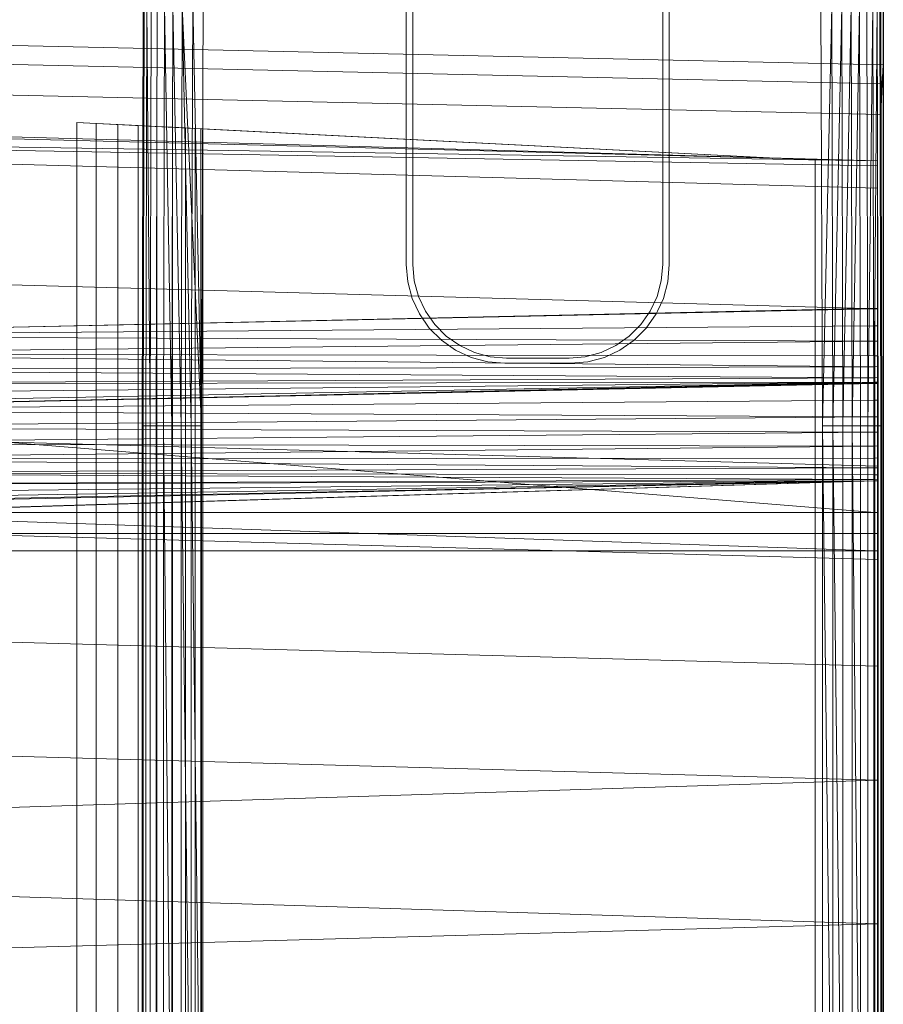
# Model space of a CAD drawing. Header units: metres. Extents: x 391.1 to 427.5, y 12.8 to 28.4.
# Tile 123 of 234: x 406.985 to 407.177, y 26.419 to 26.638. Entities that reach past the tile are written whole.
import ezdxf

# ---------------------------------------------------------------- set-up
doc = ezdxf.new("R2010")
doc.units = ezdxf.units.M
for name, color, linetype, lineweight in [('A-DETL-____-MBND', 7, 'Continuous', 18), ('A-WALL-____-MCUT', 7, 'Continuous', 25), ('A-WALL-____-OTLN', 7, 'Continuous', 25)]:
    doc.layers.add(name, color=color, linetype=linetype, lineweight=lineweight)

# ---------------------------------------------------------------- blocks, each defined once
blk = doc.blocks.new('Family - Evans PA-152028-03_ENLLUMENAT_P0A')
at = {"layer": 'A-WALL-____-MCUT', "color": 253, "true_color": 0xaaaaaa}
blk.add_line((0.85, 0), (1.66046, 0), dxfattribs=at)
at = {"layer": 'A-WALL-____-OTLN', "color": 253, "lineweight": 18, "true_color": 0xaaaaaa}
blk.add_line((0, 0), (1.66046, 0), dxfattribs=at)
at = {"layer": 'A-WALL-____-OTLN', "color": 253, "true_color": 0xaaaaaa}
blk.add_line((0.85, 0), (1.66046, 0), dxfattribs=at)
blk = doc.blocks.new('Family - Inodor PA-152140-03_ENLLUMENAT_P0A')
at = {"layer": 'A-DETL-____-MBND', "color": 253, "true_color": 0xaaaaaa}
for p, q in [((0.62265, 0.40281), (0.62265, 0.33079)), ((0.67833, 0.33079), (0.67833, 0.40281)), ((0.62265, 0.33079), (0.62265, 0.39149)), ((0.67833, 0.39144), (0.67833, 0.33079)), ((0.56238, 0.29485), (0.56258, 0.38826)), ((0.56258, 0.38826), (0.56238, 0.29485)), ((0.56278, 0.38826), (0.56258, 0.29485)), ((0.56258, 0.01465), (0.56258, 0.38826)), ((0.56258, 0.01465), (0.56258, 0.38826)), ((0.56278, 0.38826), (0.56258, 0.29485)), ((0.56278, 0.38826), (0.56258, 0.29485)), ((0.56258, 0.29485), (0.56258, 0.38826)), ((0.56258, 0.38826), (0.56258, 0.29485)), ((0.56338, 0.38826), (0.56318, 0.29485)), ((0.56338, 0.38826), (0.56318, 0.29485)), ((0.56338, 0.38826), (0.56318, 0.29485)), ((0.56415, 0.29485), (0.56338, 0.38826)), ((0.56338, 0.38826), (0.56415, 0.29485)), ((0.56435, 0.38826), (0.56415, 0.29485)), ((0.56435, 0.38826), (0.56415, 0.29485)), ((0.56435, 0.38826), (0.56415, 0.29485)), ((0.56567, 0.38826), (0.56547, 0.29485)), ((0.56567, 0.38826), (0.56547, 0.29485)), ((0.56567, 0.38826), (0.56547, 0.29485)), ((0.5673, 0.38826), (0.5671, 0.29485)), ((0.5673, 0.38826), (0.5671, 0.29485)), ((0.5673, 0.38826), (0.5671, 0.29485)), ((0.56898, 0.29485), (0.5673, 0.38826)), ((0.5673, 0.38826), (0.56898, 0.29485)), ((0.56918, 0.38826), (0.56898, 0.29485)), ((0.56918, 0.38826), (0.56898, 0.29485)), ((0.56918, 0.38826), (0.56898, 0.29485)), ((0.57106, 0.29485), (0.56918, 0.38826)), ((0.56918, 0.38826), (0.57106, 0.29485)), ((0.57126, 0.38826), (0.57106, 0.29485)), ((0.57126, 0.38826), (0.57106, 0.29485)), ((0.57126, 0.38826), (0.57106, 0.29485)), ((0.57556, 0.29485), (0.57126, 0.38826)), ((0.57328, 0.29485), (0.57126, 0.38826)), ((0.57328, 0.29485), (0.57126, 0.38826)), ((0.57126, 0.38826), (0.57328, 0.29485)), ((0.57361, 0.38923), (0.57328, 0.29485)), ((0.57361, 0.38923), (0.57328, 0.29485)), ((0.57556, 0.29485), (0.57361, 0.38923)), ((0.57361, 0.38923), (0.57556, 0.29485)), ((0.57596, 0.38899), (0.57556, 0.29485)), ((0.57596, 0.38899), (0.57556, 0.29485)), ((0.57596, 0.38899), (0.57556, 0.29485)), ((0.62119, 0.38949), (0.62119, 0.35922)), ((0.67979, 0.38917), (0.67979, 0.33073)), ((0.71353, 0.38899), (0.71393, 0.29485)), ((0.71353, 0.38899), (0.71393, 0.29485)), ((0.71393, 0.29485), (0.71353, 0.38899)), ((0.71601, 0.38826), (0.71393, 0.29485)), ((0.71601, 0.38826), (0.71393, 0.29485)), ((0.71601, 0.38826), (0.71393, 0.29485)), ((0.71621, 0.29485), (0.71601, 0.38826)), ((0.71621, 0.29485), (0.71601, 0.38826)), ((0.71601, 0.38826), (0.71621, 0.29485)), ((0.71823, 0.38826), (0.71621, 0.29485)), ((0.71823, 0.38826), (0.71621, 0.29485)), ((0.71843, 0.29485), (0.71823, 0.38826)), ((0.71843, 0.29485), (0.71823, 0.38826)), ((0.71823, 0.38826), (0.71843, 0.29485)), ((0.72031, 0.38826), (0.71843, 0.29485)), ((0.72031, 0.38826), (0.71843, 0.29485)), ((0.72051, 0.29485), (0.72031, 0.38826)), ((0.72051, 0.29485), (0.72031, 0.38826)), ((0.72031, 0.38826), (0.72051, 0.29485)), ((0.72219, 0.38826), (0.72051, 0.29485)), ((0.72219, 0.38826), (0.72051, 0.29485)), ((0.72239, 0.29485), (0.72219, 0.38826)), ((0.72239, 0.29485), (0.72219, 0.38826)), ((0.72219, 0.38826), (0.72239, 0.29485)), ((0.72402, 0.29485), (0.72382, 0.38826)), ((0.72402, 0.29485), (0.72382, 0.38826)), ((0.72382, 0.38826), (0.72402, 0.29485)), ((0.72514, 0.38826), (0.72402, 0.29485)), ((0.72514, 0.38826), (0.72402, 0.29485)), ((0.72534, 0.29485), (0.72514, 0.38826)), ((0.72534, 0.29485), (0.72514, 0.38826)), ((0.72514, 0.38826), (0.72534, 0.29485)), ((0.72611, 0.38826), (0.72534, 0.29485)), ((0.72611, 0.38826), (0.72534, 0.29485)), ((0.72631, 0.29485), (0.72611, 0.38826)), ((0.72631, 0.29485), (0.72611, 0.38826)), ((0.72611, 0.38826), (0.72631, 0.29485)), ((0.72691, 0.29485), (0.72671, 0.38826)), ((0.72691, 0.29485), (0.72671, 0.38826)), ((0.72671, 0.38826), (0.72691, 0.29485)), ((0.72691, 0.38826), (0.72711, 0.29485)), ((0.72691, 0.38826), (0.72691, 0.01465)), ((0.72691, 0.38826), (0.72691, 0.01465)), ((0.72691, 0.38826), (0.72691, 0.29485)), ((0.72691, 0.38826), (0.72711, 0.29485)), ((0.72691, 0.38826), (0.72691, 0.29485)), ((0.72747, 0.37522), (0.40793, 0.38234)), ((0.72747, 0.37522), (0.40793, 0.38234)), ((0.72725, 0.371), (0.40776, 0.37812)), ((0.72725, 0.371), (0.40776, 0.37812)), ((0.72725, 0.371), (0.72747, 0.37522)), ((0.72747, 0.37522), (0.72725, 0.371)), ((0.72747, 0.371), (0.72747, 0.37522)), ((0.72747, 0.37522), (0.72747, 0.371)), ((0.72691, 0.36417), (0.40749, 0.37128)), ((0.72691, 0.36417), (0.40749, 0.37128)), ((0.72691, 0.36417), (0.72725, 0.371)), ((0.72725, 0.371), (0.72691, 0.36417)), ((0.72747, 0.371), (0.72747, 0.36417)), ((0.72747, 0.36417), (0.72747, 0.371)), ((0.21652, 0.36797), (0.7262, 0.35389)), ((0.7262, 0.35389), (0.21652, 0.36678)), ((0.72691, 0.03582), (0.72691, 0.36417)), ((0.72691, 0.36417), (0.72691, 0.03582)), ((0.72747, 0.36417), (0.72747, 0.03582)), ((0.72747, 0.03582), (0.72747, 0.36417)), ((0.55211, 0.36218), (0.54781, 0.3624)), ((0.54781, 0.3624), (0.54781, 0.04228)), ((0.54781, 0.3624), (0.71226, 0.35403)), ((0.55211, 0.04249), (0.55211, 0.36218)), ((0.55695, 0.36194), (0.55211, 0.36218)), ((0.55695, 0.04274), (0.55695, 0.36194)), ((0.56149, 0.36171), (0.55695, 0.36194)), ((0.7262, 0.35389), (0.21652, 0.36184)), ((0.7262, 0.35271), (0.21652, 0.36184)), ((0.7262, 0.34776), (0.21652, 0.36184)), ((0.56149, 0.04297), (0.56149, 0.36171)), ((0.56559, 0.3615), (0.56149, 0.36171)), ((0.5656, 0.04318), (0.56559, 0.3615)), ((0.56914, 0.36132), (0.56559, 0.3615)), ((0.56914, 0.04336), (0.56914, 0.36132)), ((0.57201, 0.36117), (0.56914, 0.36132)), ((0.57201, 0.04351), (0.57201, 0.36117)), ((0.57413, 0.36106), (0.57201, 0.36117)), ((0.57413, 0.04361), (0.57413, 0.36106)), ((0.57542, 0.361), (0.57413, 0.36106)), ((0.57542, 0.04368), (0.57542, 0.361)), ((0.57586, 0.36098), (0.57542, 0.361)), ((0.57586, 0.0437), (0.57586, 0.36098)), ((0.71226, 0.35403), (0.57586, 0.36098)), ((0.62119, 0.35922), (0.62119, 0.35813)), ((0.62119, 0.35813), (0.62119, 0.33073)), ((0.71226, 0.05064), (0.71226, 0.35403)), ((0.71226, 0.05064), (0.71226, 0.35403)), ((0.7262, 0.35389), (0.7262, 0.35271)), ((0.7262, 0.35271), (0.7262, 0.34776)), ((0.7262, 0.34776), (0.7262, 0.32087)), ((0.7262, 0.32087), (0.21652, 0.33495)), ((0.62119, 0.33073), (0.62152, 0.32692)), ((0.62265, 0.33079), (0.62297, 0.32716)), ((0.62297, 0.32716), (0.62265, 0.33079)), ((0.67801, 0.32716), (0.67833, 0.33079)), ((0.67833, 0.33079), (0.67801, 0.32716)), ((0.67979, 0.33073), (0.67946, 0.32692)), ((0.62251, 0.32322), (0.62152, 0.32692)), ((0.62297, 0.32716), (0.62391, 0.32365)), ((0.62391, 0.32365), (0.62297, 0.32716)), ((0.67707, 0.32365), (0.67801, 0.32716)), ((0.67801, 0.32716), (0.67707, 0.32365)), ((0.67946, 0.32692), (0.67847, 0.32322)), ((0.62251, 0.32322), (0.62413, 0.31974)), ((0.62391, 0.32365), (0.62545, 0.32035)), ((0.62545, 0.32035), (0.62391, 0.32365)), ((0.67553, 0.32035), (0.67707, 0.32365)), ((0.67707, 0.32365), (0.67553, 0.32035)), ((0.67847, 0.32322), (0.67714, 0.32038)), ((0.44565, 0.31489), (0.7262, 0.32102)), ((0.72555, 0.32088), (0.44565, 0.31489)), ((0.72555, 0.32088), (0.44565, 0.31489)), ((0.62545, 0.32035), (0.62754, 0.31737)), ((0.62754, 0.31737), (0.62545, 0.32035)), ((0.67344, 0.31737), (0.67553, 0.32035)), ((0.67553, 0.32035), (0.67344, 0.31737)), ((0.67714, 0.32038), (0.67699, 0.32006)), ((0.72555, 0.32088), (0.7262, 0.3209)), ((0.72555, 0.32088), (0.7262, 0.3209)), ((0.7262, 0.32089), (0.72555, 0.32088)), ((0.72555, 0.32088), (0.7262, 0.32089)), ((0.7262, 0.32088), (0.72555, 0.32088)), ((0.72555, 0.31713), (0.72555, 0.32088)), ((0.7262, 0.32088), (0.72555, 0.32088)), ((0.72555, 0.32088), (0.72555, 0.31713)), ((0.7262, 0.3209), (0.7262, 0.32102)), ((0.7262, 0.32089), (0.7262, 0.3209)), ((0.7262, 0.32088), (0.7262, 0.32089)), ((0.7262, 0.31714), (0.7262, 0.32088)), ((0.7262, 0.32087), (0.7262, 0.28584)), ((0.62413, 0.31974), (0.62633, 0.31661)), ((0.67465, 0.31661), (0.67685, 0.31974)), ((0.67699, 0.32006), (0.67685, 0.31974)), ((0.72555, 0.31713), (0.44565, 0.31489)), ((0.72555, 0.31713), (0.44565, 0.31489)), ((0.62633, 0.31661), (0.62904, 0.3139)), ((0.62754, 0.31737), (0.63011, 0.31479)), ((0.63011, 0.31479), (0.62754, 0.31737)), ((0.67087, 0.31479), (0.67344, 0.31737)), ((0.67344, 0.31737), (0.67087, 0.31479)), ((0.67194, 0.3139), (0.67465, 0.31661)), ((0.7262, 0.31714), (0.72555, 0.31713)), ((0.72555, 0.31713), (0.7262, 0.31714)), ((0.7262, 0.31713), (0.72555, 0.31713)), ((0.7262, 0.31712), (0.72555, 0.31713)), ((0.72555, 0.31713), (0.7262, 0.31713)), ((0.72555, 0.31713), (0.72555, 0.31371)), ((0.72555, 0.31371), (0.72555, 0.31713)), ((0.7262, 0.31712), (0.72555, 0.31713)), ((0.7262, 0.31713), (0.7262, 0.31714)), ((0.7262, 0.31712), (0.7262, 0.31713)), ((0.7262, 0.31371), (0.7262, 0.31712)), ((0.72555, 0.31371), (0.44565, 0.31489)), ((0.44565, 0.31489), (0.72555, 0.31371)), ((0.72555, 0.31371), (0.44566, 0.31079)), ((0.72555, 0.31371), (0.44566, 0.31079)), ((0.62904, 0.3139), (0.63217, 0.3117)), ((0.63011, 0.31479), (0.63309, 0.31271)), ((0.63309, 0.31271), (0.63011, 0.31479)), ((0.66789, 0.31271), (0.67087, 0.31479)), ((0.67087, 0.31479), (0.66789, 0.31271)), ((0.6688, 0.3117), (0.67194, 0.3139)), ((0.7262, 0.31371), (0.72555, 0.31371)), ((0.7262, 0.31371), (0.72555, 0.31371)), ((0.72555, 0.31371), (0.7262, 0.31371)), ((0.72555, 0.31043), (0.72555, 0.31371)), ((0.7262, 0.31371), (0.72555, 0.31371)), ((0.72555, 0.31371), (0.72555, 0.31043)), ((0.7262, 0.31371), (0.7262, 0.31371)), ((0.7262, 0.31044), (0.7262, 0.31371)), ((0.63217, 0.3117), (0.63565, 0.31008)), ((0.63309, 0.31271), (0.63639, 0.31117)), ((0.63639, 0.31117), (0.63309, 0.31271)), ((0.66459, 0.31117), (0.66789, 0.31271)), ((0.66789, 0.31271), (0.66459, 0.31117)), ((0.66533, 0.31008), (0.6688, 0.3117)), ((0.72555, 0.31043), (0.44566, 0.31079)), ((0.44566, 0.31079), (0.72555, 0.31043)), ((0.44566, 0.31079), (0.72555, 0.30799)), ((0.44566, 0.31079), (0.72555, 0.30799)), ((0.63565, 0.31008), (0.63935, 0.30909)), ((0.63639, 0.31117), (0.6399, 0.31023)), ((0.6399, 0.31023), (0.63639, 0.31117)), ((0.6399, 0.31023), (0.64353, 0.30991)), ((0.64353, 0.30991), (0.6399, 0.31023)), ((0.64353, 0.30991), (0.65745, 0.30991)), ((0.65745, 0.30991), (0.64353, 0.30991)), ((0.65745, 0.30991), (0.66107, 0.31023)), ((0.66107, 0.31023), (0.65745, 0.30991)), ((0.66107, 0.31023), (0.66459, 0.31117)), ((0.66459, 0.31117), (0.66107, 0.31023)), ((0.66163, 0.30909), (0.66533, 0.31008)), ((0.7262, 0.31044), (0.72555, 0.31043)), ((0.7262, 0.31044), (0.72555, 0.31043)), ((0.72555, 0.30799), (0.72555, 0.31043)), ((0.72555, 0.31043), (0.72555, 0.30799)), ((0.7262, 0.30801), (0.7262, 0.31044)), ((0.72555, 0.30799), (0.44566, 0.30737)), ((0.72555, 0.30799), (0.44566, 0.30737)), ((0.72555, 0.30554), (0.44566, 0.30737)), ((0.44566, 0.30737), (0.72555, 0.30554)), ((0.63935, 0.30909), (0.64316, 0.30876)), ((0.64316, 0.30876), (0.65781, 0.30876)), ((0.65781, 0.30876), (0.66163, 0.30909)), ((0.7262, 0.30801), (0.72555, 0.30799)), ((0.7262, 0.30801), (0.72555, 0.30799)), ((0.72555, 0.30554), (0.72555, 0.30799)), ((0.72555, 0.30799), (0.72555, 0.30554)), ((0.7262, 0.30557), (0.7262, 0.30801)), ((0.72555, 0.30554), (0.44566, 0.30409)), ((0.72555, 0.30554), (0.44566, 0.30409)), ((0.7262, 0.30557), (0.72555, 0.30554)), ((0.7262, 0.30557), (0.72555, 0.30554)), ((0.72555, 0.30454), (0.72555, 0.30554)), ((0.72555, 0.30554), (0.72555, 0.30454)), ((0.7262, 0.30457), (0.7262, 0.30557)), ((0.72555, 0.30454), (0.44566, 0.30409)), ((0.72555, 0.30454), (0.44566, 0.30165)), ((0.72555, 0.30454), (0.44566, 0.30409)), ((0.72555, 0.30454), (0.44566, 0.2992)), ((0.72555, 0.30454), (0.44566, 0.30165)), ((0.72555, 0.30454), (0.44566, 0.2992)), ((0.44571, 0.29829), (0.7262, 0.30443)), ((0.7256, 0.30429), (0.44571, 0.29829)), ((0.7256, 0.30429), (0.44571, 0.29829)), ((0.72555, 0.30454), (0.44572, 0.2982)), ((0.72555, 0.30454), (0.44572, 0.2982)), ((0.7262, 0.30457), (0.72555, 0.30454)), ((0.72555, 0.30454), (0.7262, 0.30457)), ((0.7262, 0.30446), (0.72555, 0.30454)), ((0.72555, 0.30454), (0.72561, 0.27553)), ((0.72561, 0.27553), (0.72555, 0.30454)), ((0.7262, 0.30446), (0.72555, 0.30454)), ((0.7256, 0.30429), (0.7262, 0.30433)), ((0.7256, 0.30429), (0.7262, 0.30433)), ((0.7262, 0.30431), (0.7256, 0.30429)), ((0.7256, 0.30429), (0.7262, 0.30431)), ((0.7262, 0.3043), (0.7256, 0.30429)), ((0.7256, 0.30429), (0.7262, 0.3043)), ((0.7262, 0.30429), (0.7256, 0.30429)), ((0.7256, 0.30052), (0.7256, 0.30429)), ((0.7262, 0.30429), (0.7256, 0.30429)), ((0.7256, 0.30429), (0.7256, 0.30052)), ((0.7262, 0.30446), (0.7262, 0.30457)), ((0.7262, 0.27556), (0.7262, 0.30446)), ((0.7262, 0.30433), (0.7262, 0.30443)), ((0.7262, 0.30431), (0.7262, 0.30433)), ((0.7262, 0.3043), (0.7262, 0.30431)), ((0.7262, 0.30429), (0.7262, 0.3043)), ((0.7262, 0.30053), (0.7262, 0.30429)), ((0.7256, 0.30052), (0.44571, 0.29829)), ((0.7256, 0.30052), (0.44571, 0.29829)), ((0.7262, 0.30053), (0.7256, 0.30052)), ((0.7256, 0.30052), (0.7262, 0.30053)), ((0.7262, 0.30052), (0.7256, 0.30052)), ((0.7256, 0.29687), (0.7256, 0.30052)), ((0.7262, 0.30052), (0.7256, 0.30052)), ((0.7256, 0.30052), (0.7256, 0.29687)), ((0.7262, 0.30052), (0.7262, 0.30053)), ((0.7262, 0.29687), (0.7262, 0.30052)), ((0.7262, 0.28584), (0.21652, 0.29991)), ((0.7256, 0.29687), (0.44571, 0.29829)), ((0.44571, 0.29829), (0.7256, 0.29687)), ((0.7256, 0.29687), (0.44571, 0.29452)), ((0.7256, 0.29687), (0.44571, 0.29452)), ((0.72561, 0.27553), (0.44572, 0.2982)), ((0.44572, 0.2982), (0.72561, 0.27553)), ((0.7262, 0.29687), (0.7256, 0.29687)), ((0.7262, 0.29686), (0.7256, 0.29687)), ((0.7256, 0.29687), (0.7262, 0.29687)), ((0.7262, 0.29686), (0.7256, 0.29687)), ((0.7256, 0.29687), (0.7262, 0.29686)), ((0.7256, 0.29687), (0.7256, 0.29343)), ((0.7256, 0.29343), (0.7256, 0.29687)), ((0.7262, 0.29686), (0.7256, 0.29687)), ((0.7262, 0.29686), (0.7262, 0.29687)), ((0.7262, 0.29686), (0.7262, 0.29686)), ((0.7262, 0.29344), (0.7262, 0.29686)), ((0.7256, 0.29343), (0.44571, 0.29452)), ((0.44571, 0.29452), (0.7256, 0.29343)), ((0.56258, 0.29485), (0.56238, 0.29485)), ((0.56238, 0.10805), (0.56238, 0.29485)), ((0.56258, 0.29485), (0.56238, 0.29485)), ((0.56258, 0.29485), (0.56238, 0.29485)), ((0.56238, 0.29485), (0.56238, 0.10805)), ((0.56318, 0.29485), (0.56258, 0.29485)), ((0.56258, 0.29485), (0.56258, 0.10805)), ((0.56318, 0.29485), (0.56258, 0.29485)), ((0.56318, 0.29485), (0.56258, 0.29485)), ((0.56258, 0.29485), (0.56258, 0.10805)), ((0.56258, 0.29485), (0.56258, 0.10805)), ((0.56415, 0.29485), (0.56318, 0.29485)), ((0.56318, 0.29485), (0.56318, 0.10805)), ((0.56415, 0.29485), (0.56318, 0.29485)), ((0.56415, 0.29485), (0.56318, 0.29485)), ((0.56318, 0.29485), (0.56318, 0.10805)), ((0.56318, 0.29485), (0.56318, 0.10805)), ((0.56547, 0.29485), (0.56415, 0.29485)), ((0.56415, 0.29485), (0.56415, 0.10805)), ((0.56547, 0.29485), (0.56415, 0.29485)), ((0.56547, 0.29485), (0.56415, 0.29485)), ((0.56415, 0.29485), (0.56415, 0.10805)), ((0.56415, 0.29485), (0.56415, 0.10805)), ((0.56547, 0.29485), (0.56547, 0.10805)), ((0.5671, 0.29485), (0.56547, 0.29485)), ((0.5671, 0.29485), (0.56547, 0.29485)), ((0.56547, 0.29485), (0.56547, 0.10805)), ((0.56547, 0.29485), (0.56547, 0.10805)), ((0.5671, 0.29485), (0.5671, 0.10805)), ((0.56898, 0.29485), (0.5671, 0.29485)), ((0.56898, 0.29485), (0.5671, 0.29485)), ((0.56898, 0.10805), (0.5671, 0.29485)), ((0.5671, 0.29485), (0.5671, 0.10805)), ((0.5671, 0.29485), (0.56898, 0.10805)), ((0.5671, 0.29485), (0.5671, 0.10805)), ((0.56898, 0.29485), (0.56898, 0.10805)), ((0.57106, 0.29485), (0.56898, 0.29485)), ((0.57106, 0.29485), (0.56898, 0.29485)), ((0.56898, 0.29485), (0.56898, 0.10805)), ((0.56898, 0.29485), (0.56898, 0.10805)), ((0.57106, 0.29485), (0.57106, 0.10805)), ((0.57328, 0.29485), (0.57106, 0.29485)), ((0.57328, 0.29485), (0.57106, 0.29485)), ((0.57328, 0.10805), (0.57106, 0.29485)), ((0.57106, 0.29485), (0.57106, 0.10805)), ((0.57106, 0.29485), (0.57328, 0.10805)), ((0.57106, 0.29485), (0.57106, 0.10805)), ((0.57328, 0.29485), (0.57328, 0.10805)), ((0.57556, 0.29485), (0.57328, 0.29485)), ((0.57556, 0.29485), (0.57328, 0.29485)), ((0.57556, 0.10805), (0.57328, 0.29485)), ((0.57328, 0.29485), (0.57328, 0.10805)), ((0.57328, 0.29485), (0.57556, 0.10805)), ((0.57328, 0.29485), (0.57328, 0.10805)), ((0.57556, 0.29485), (0.57556, 0.10805)), ((0.57556, 0.29485), (0.57556, 0.10805)), ((0.57556, 0.29485), (0.57556, 0.10805)), ((0.71393, 0.29485), (0.71393, 0.10805)), ((0.71393, 0.29485), (0.71393, 0.10805)), ((0.71621, 0.29485), (0.71393, 0.29485)), ((0.71621, 0.29485), (0.71393, 0.29485)), ((0.71621, 0.10805), (0.71393, 0.29485)), ((0.71393, 0.29485), (0.71621, 0.10805)), ((0.71393, 0.29485), (0.71393, 0.10805)), ((0.71621, 0.29485), (0.71621, 0.10805)), ((0.71843, 0.29485), (0.71621, 0.29485)), ((0.71843, 0.29485), (0.71621, 0.29485)), ((0.71843, 0.10805), (0.71621, 0.29485)), ((0.71621, 0.29485), (0.71621, 0.10805)), ((0.71621, 0.29485), (0.71843, 0.10805)), ((0.71621, 0.29485), (0.71621, 0.10805)), ((0.71843, 0.29485), (0.71843, 0.10805)), ((0.72051, 0.29485), (0.71843, 0.29485)), ((0.72051, 0.29485), (0.71843, 0.29485)), ((0.71843, 0.29485), (0.71843, 0.10805)), ((0.71843, 0.29485), (0.71843, 0.10805)), ((0.72051, 0.29485), (0.72051, 0.10805)), ((0.72239, 0.29485), (0.72051, 0.29485)), ((0.72239, 0.29485), (0.72051, 0.29485)), ((0.72239, 0.10805), (0.72051, 0.29485)), ((0.72051, 0.29485), (0.72051, 0.10805)), ((0.72051, 0.29485), (0.72239, 0.10805)), ((0.72051, 0.29485), (0.72051, 0.10805)), ((0.72239, 0.29485), (0.72239, 0.10805)), ((0.72239, 0.29485), (0.72402, 0.29485)), ((0.72402, 0.29485), (0.72239, 0.29485)), ((0.72239, 0.29485), (0.72239, 0.10805)), ((0.72239, 0.29485), (0.72239, 0.10805)), ((0.72534, 0.29485), (0.72402, 0.29485)), ((0.72402, 0.29485), (0.72402, 0.10805)), ((0.72534, 0.29485), (0.72402, 0.29485)), ((0.72534, 0.29485), (0.72402, 0.29485)), ((0.72402, 0.29485), (0.72402, 0.10805)), ((0.72402, 0.29485), (0.72402, 0.10805)), ((0.72631, 0.29485), (0.72534, 0.29485)), ((0.72534, 0.29485), (0.72534, 0.10805)), ((0.72631, 0.29485), (0.72534, 0.29485)), ((0.72631, 0.29485), (0.72534, 0.29485)), ((0.72534, 0.29485), (0.72534, 0.10805)), ((0.72534, 0.29485), (0.72534, 0.10805)), ((0.72691, 0.29485), (0.72631, 0.29485)), ((0.72631, 0.29485), (0.72631, 0.10805)), ((0.72631, 0.29485), (0.72691, 0.29485)), ((0.72691, 0.29485), (0.72631, 0.29485)), ((0.72631, 0.29485), (0.72631, 0.10805)), ((0.72631, 0.29485), (0.72631, 0.10805)), ((0.72711, 0.29485), (0.72691, 0.29485)), ((0.72691, 0.29485), (0.72691, 0.10805)), ((0.72711, 0.29485), (0.72691, 0.29485)), ((0.72711, 0.29485), (0.72691, 0.29485)), ((0.72691, 0.29485), (0.72691, 0.10805)), ((0.72691, 0.29485), (0.72691, 0.10805)), ((0.72711, 0.29485), (0.72711, 0.10805)), ((0.72711, 0.29485), (0.72711, 0.10805)), ((0.7256, 0.29343), (0.44571, 0.29086)), ((0.7256, 0.29343), (0.44571, 0.29086)), ((0.7262, 0.29344), (0.7256, 0.29343)), ((0.7256, 0.29343), (0.7262, 0.29344)), ((0.7262, 0.29343), (0.7256, 0.29343)), ((0.7262, 0.29343), (0.7256, 0.29343)), ((0.7256, 0.29343), (0.7262, 0.29343)), ((0.7256, 0.29033), (0.7256, 0.29343)), ((0.7262, 0.29343), (0.7256, 0.29343)), ((0.7256, 0.29343), (0.7256, 0.29033)), ((0.7262, 0.29343), (0.7262, 0.29344)), ((0.7262, 0.29343), (0.7262, 0.29343)), ((0.7262, 0.29034), (0.7262, 0.29343)), ((0.7256, 0.29033), (0.44571, 0.29086)), ((0.44571, 0.29086), (0.7256, 0.29033)), ((0.7256, 0.29033), (0.44571, 0.28743)), ((0.7256, 0.29033), (0.44571, 0.28743)), ((0.7262, 0.29034), (0.7256, 0.29033)), ((0.7262, 0.29034), (0.7256, 0.29033)), ((0.7256, 0.29033), (0.7262, 0.29034)), ((0.7262, 0.29034), (0.7256, 0.29033)), ((0.7256, 0.28766), (0.7256, 0.29033)), ((0.7256, 0.29033), (0.7256, 0.28766)), ((0.7262, 0.28767), (0.7262, 0.29034)), ((0.7256, 0.28766), (0.44571, 0.28743)), ((0.7256, 0.28766), (0.44571, 0.28743)), ((0.7256, 0.28548), (0.44571, 0.28743)), ((0.44571, 0.28743), (0.7256, 0.28548)), ((0.7262, 0.28767), (0.7256, 0.28766)), ((0.7262, 0.28767), (0.7256, 0.28766)), ((0.7256, 0.28548), (0.7256, 0.28766)), ((0.7256, 0.28766), (0.7256, 0.28548)), ((0.7262, 0.28551), (0.7262, 0.28767)), ((0.7256, 0.28548), (0.44571, 0.28433)), ((0.7256, 0.28548), (0.44571, 0.28433)), ((0.7262, 0.28551), (0.7256, 0.28548)), ((0.7262, 0.28551), (0.7256, 0.28548)), ((0.7256, 0.28388), (0.7256, 0.28548)), ((0.7256, 0.28548), (0.7256, 0.28388)), ((0.7262, 0.28584), (0.7262, 0.26508)), ((0.7262, 0.28391), (0.7262, 0.28551)), ((0.7256, 0.28388), (0.44571, 0.28433)), ((0.44571, 0.28433), (0.7256, 0.28388)), ((0.44571, 0.28433), (0.7256, 0.2829)), ((0.44571, 0.28433), (0.7256, 0.2829)), ((0.7262, 0.28391), (0.7256, 0.28388)), ((0.7262, 0.28391), (0.7256, 0.28388)), ((0.7256, 0.2829), (0.7256, 0.28388)), ((0.7256, 0.28388), (0.7256, 0.2829)), ((0.7262, 0.28293), (0.7256, 0.2829)), ((0.7262, 0.28293), (0.7256, 0.2829)), ((0.7262, 0.28293), (0.7262, 0.28391)), ((0.7262, 0.28262), (0.7262, 0.28293)), ((0.7256, 0.28259), (0.2042, 0.26645)), ((0.7256, 0.28259), (0.21593, 0.26697)), ((0.7256, 0.28259), (0.21593, 0.26697)), ((0.7256, 0.2829), (0.44571, 0.28165)), ((0.7256, 0.2829), (0.44571, 0.28165)), ((0.7256, 0.28259), (0.44571, 0.27659)), ((0.7256, 0.28259), (0.44571, 0.28165)), ((0.7256, 0.28259), (0.44571, 0.27948)), ((0.7256, 0.28259), (0.44571, 0.28165)), ((0.7256, 0.28259), (0.44571, 0.27788)), ((0.7256, 0.28259), (0.44571, 0.27948)), ((0.7256, 0.28259), (0.44571, 0.2769)), ((0.7256, 0.28259), (0.44571, 0.27788)), ((0.7256, 0.28259), (0.44571, 0.27659)), ((0.7256, 0.28259), (0.44571, 0.2769)), ((0.7256, 0.28259), (0.44571, 0.27659)), ((0.7256, 0.28259), (0.44571, 0.27659)), ((0.7256, 0.28259), (0.7256, 0.2829)), ((0.7256, 0.2829), (0.7256, 0.28259)), ((0.7262, 0.28262), (0.7256, 0.28259)), ((0.7262, 0.28262), (0.7256, 0.28259)), ((0.7256, 0.28259), (0.7262, 0.28262)), ((0.7262, 0.28257), (0.7256, 0.28259)), ((0.7256, 0.28259), (0.72561, 0.26697)), ((0.72561, 0.26697), (0.7256, 0.28259)), ((0.7262, 0.28257), (0.7256, 0.28259)), ((0.7262, 0.28262), (0.7262, 0.11722)), ((0.7262, 0.28257), (0.7262, 0.28262)), ((0.7262, 0.26701), (0.7262, 0.28257)), ((0.7262, 0.26508), (0.21652, 0.27916)), ((0.72561, 0.26697), (0.44571, 0.27659)), ((0.44571, 0.27659), (0.72561, 0.26697)), ((0.72561, 0.27553), (0.44571, 0.27553)), ((0.72561, 0.27553), (0.44571, 0.27553)), ((0.7262, 0.27556), (0.72561, 0.27553)), ((0.72561, 0.27553), (0.7262, 0.27556)), ((0.7262, 0.27555), (0.72561, 0.27553)), ((0.72561, 0.27553), (0.7262, 0.27555)), ((0.7262, 0.27553), (0.72561, 0.27553)), ((0.72561, 0.27086), (0.72561, 0.27553)), ((0.7262, 0.27553), (0.72561, 0.27553)), ((0.72561, 0.27553), (0.72561, 0.27086)), ((0.7262, 0.27555), (0.7262, 0.27556)), ((0.7262, 0.27553), (0.7262, 0.27555)), ((0.7262, 0.27088), (0.7262, 0.27553)), ((0.72561, 0.27086), (0.44571, 0.27086)), ((0.72561, 0.27086), (0.44571, 0.27086)), ((0.7262, 0.27088), (0.72561, 0.27086)), ((0.7262, 0.27088), (0.72561, 0.27086)), ((0.72561, 0.26697), (0.72561, 0.27086)), ((0.72561, 0.27086), (0.72561, 0.26697)), ((0.7262, 0.267), (0.7262, 0.27088)), ((0.44571, 0.26697), (0.72561, 0.26697)), ((0.72561, 0.26697), (0.44571, 0.26697)), ((0.72561, 0.26697), (0.44571, 0.26697)), ((0.72561, 0.26697), (0.44571, 0.26697)), ((0.7262, 0.26701), (0.72561, 0.26697)), ((0.7262, 0.26701), (0.72561, 0.26697)), ((0.7262, 0.267), (0.72561, 0.26697)), ((0.7262, 0.267), (0.72561, 0.26697)), ((0.72561, 0.13288), (0.72561, 0.26697)), ((0.72561, 0.26697), (0.72561, 0.13288)), ((0.72561, 0.26697), (0.72561, 0.13288)), ((0.72561, 0.26697), (0.72561, 0.13288)), ((0.7262, 0.26701), (0.7262, 0.13284)), ((0.7262, 0.13339), (0.7262, 0.267)), ((0.7262, 0.26508), (0.7262, 0.24131)), ((0.7262, 0.24131), (0.21652, 0.25539)), ((0.7262, 0.24131), (0.7262, 0.2159)), ((0.7262, 0.2159), (0.21652, 0.22997)), ((0.7262, 0.2159), (0.21652, 0.19991)), ((0.7262, 0.2159), (0.7262, 0.18393)), ((0.7262, 0.18393), (0.21652, 0.19991)), ((0.7262, 0.18393), (0.21652, 0.16986)), ((0.7262, 0.18393), (0.7262, 0.15852))]:
    blk.add_line(p, q, dxfattribs=at)
blk = doc.blocks.new('LONDR55-XX_ZZ-ARQ-CAA-M3D-Londres55_ifc-1-03_ENLLUMENAT_P0A')
at = {"layer": 'A-DETL-____-MBND', "color": 253, "lineweight": 18, "true_color": 0xaaaaaa}
blk.add_blockref('Family - Inodor PA-152140-03_ENLLUMENAT_P0A', (406.44946, 26.25274), dxfattribs=at)
at = {"layer": 'A-WALL-____-OTLN', "color": 253, "lineweight": 18, "true_color": 0xaaaaaa, "rotation": 270}
blk.add_blockref('Family - Evans PA-152028-03_ENLLUMENAT_P0A', (407.17693, 27.70959), dxfattribs=at)

msp = doc.modelspace()

# ---------------------------------------------------------------- block references
at = {"lineweight": 5}
msp.add_blockref('LONDR55-XX_ZZ-ARQ-CAA-M3D-Londres55_ifc-1-03_ENLLUMENAT_P0A', (0, 0), dxfattribs=at)

doc.saveas('drawing.dxf')
